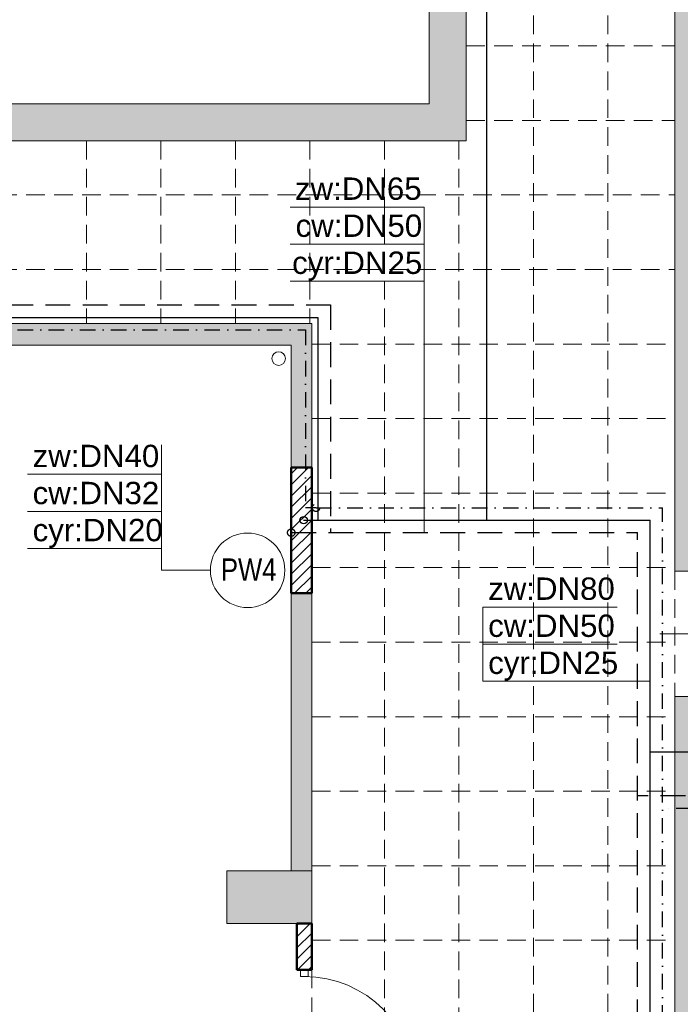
# Model space of a CAD drawing. Header units: millimetres. Extents: x -23540 to 53212, y -37964 to 41185.
# Tile 67 of 203: x -7897 to -7365, y -30398 to -29606. Entities that reach past the tile are written whole.
import ezdxf

# ---------------------------------------------------------------- set-up
doc = ezdxf.new("R2010")
doc.units = ezdxf.units.MM
for name, pattern in [('DASHDOT', [1, 0.5, -0.25, 0, -0.25]), ('DASHED', [0.75, 0.5, -0.25]), ('DASHEDX2', [1.5, 1, -0.5])]:
    doc.linetypes.add(name, pattern=pattern)
doc.layers.get('0').update_dxf_attribs({"lineweight": 18})
for name, color, linetype, lineweight in [('BA_KS_ist.', 34, 'Continuous', 50), ('Cienka', 7, 'Continuous', 18), ('mm_CWP', 210, 'DASHDOT', 30), ('mm_CWU', 20, 'DASHED', 30), ('mm_woda_opisy', 7, 'Continuous', 13), ('mm_ZWU', 5, 'Continuous', 30), ('PG_PRZERYWANE_ŚREDNIE', 1, 'DASHEDX2', 18), ('PG_WIDOKOWE_CIENKIE', 1, 'Continuous', 18), ('PG_ŚCIANY_DZIAŁOWE', 3, 'Continuous', 18)]:
    doc.layers.add(name, color=color, linetype=linetype, lineweight=lineweight)
doc.styles.get("Standard").update_dxf_attribs({"font": 'arial.ttf'})

msp = doc.modelspace()

# ---------------------------------------------------------------- hatches: boundary and pattern name
at = {"layer": 'PG_ŚCIANY_DZIAŁOWE', "true_color": 0x636466, "transparency": 33554610}
h = msp.add_hatch(color=251, dxfattribs=at)
h.dxf.hatch_style = 1
h.paths.add_polyline_path([(-7537.71, -29334.46), (-7505.71, -29334.46), (-7505.71, -29286.46), (-7537.71, -29286.46), (-7537.71, -29242.46), (-7369.71, -29242.46), (-7369.71, -29257.21), (-7318.71, -29257.21), (-7318.71, -29212.46), (-7567.71, -29212.46), (-7567.71, -29673.46), (-8658.21, -29673.46), (-8658.21, -29703.46), (-8566.21, -29703.46), (-8566.21, -29717.46), (-8523.21, -29717.46), (-8523.21, -29703.46), (-7967.21, -29703.46), (-7967.21, -29717.46), (-7923.21, -29717.46), (-7923.21, -29703.46), (-7537.71, -29703.46)])
h = msp.add_hatch(color=251, dxfattribs=at)
h.dxf.hatch_style = 1
h.paths.add_polyline_path([(-7362.96, -30145.22), (-7357.96, -30145.22), (-7357.96, -30150.72), (-7362.96, -30150.72)])
h.paths.add_polyline_path([(-7369.71, -30049.72), (-7346.21, -30049.72), (-7346.21, -29716.72), (-7306.21, -29716.72), (-7306.21, -29702.72), (-7265.71, -29702.72), (-7265.71, -29645.46), (-7318.71, -29645.46), (-7318.71, -29516.46), (-7369.71, -29516.46)])
h.paths.add_polyline_path([(-7346.21, -30150.72), (-7357.96, -30150.72), (-7357.96, -30145.22), (-7362.96, -30145.22), (-7362.96, -30150.72), (-7369.71, -30150.72), (-7369.71, -31104.46), (-7174.59, -31104.46), (-7174.59, -31144.22), (-7154.71, -31144.22), (-7154.71, -31327.46), (-6869.71, -31327.46), (-6869.71, -31312.46), (-7139.71, -31312.46), (-7139.71, -31104.46), (-6751.71, -31104.46), (-6751.71, -31327.46), (-6712.71, -31327.46), (-6712.71, -31330.46), (-6582.66, -31330.46), (-6543.71, -31330.46), (-6506.79, -31300.46), (-6701.21, -31300.46), (-6701.21, -31079.46), (-7346.21, -31079.46), (-7346.21, -30518.72), (-7164.71, -30518.72), (-7164.71, -30497.22), (-7346.21, -30497.22), (-7346.21, -30314.72), (-7331.21, -30314.72), (-7331.21, -30272.22), (-7346.21, -30272.22)])
h = msp.add_hatch(color=251, dxfattribs=at)
h.dxf.hatch_style = 1
h.paths.add_polyline_path([(-8521.71, -29867.96), (-7678.71, -29867.96), (-7678.71, -29966.46), (-7662.21, -29966.46), (-7662.21, -29850.46), (-8625.21, -29850.46), (-8625.21, -29867.96), (-8594.71, -29867.96), (-8587.71, -30377.96), (-8521.71, -30377.96)])
h = msp.add_hatch(color=251, dxfattribs=at)
h.dxf.hatch_style = 1
h.paths.add_polyline_path([(-7662.21, -30067.46), (-7678.71, -30067.46), (-7678.71, -30175.46), (-7678.71, -30290.96), (-7662.21, -30290.96), (-7662.21, -30170.46)])
h = msp.add_hatch(color=251, dxfattribs=at)
h.dxf.hatch_style = 1
h.paths.add_polyline_path([(-7662.21, -30290.96), (-7678.71, -30290.96), (-7730.71, -30290.96), (-7730.71, -30316.46), (-7730.71, -30333.46), (-7682.21, -30333.46), (-7674.21, -30333.46), (-7662.21, -30333.46), (-7662.21, -30321.46)])

# ---------------------------------------------------------------- linework, layer by layer
at = {"color": 251, "lineweight": 20, "true_color": 0x636466}
for p, q in [((-7567.71, -29212.46), (-7567.71, -29673.46)), ((-7537.71, -29334.46), (-7537.71, -29703.46)), ((-7369.71, -29516.46), (-7369.71, -30049.72)), ((-8658.21, -29673.46), (-7567.71, -29673.46)), ((-7537.71, -29703.46), (-7923.21, -29703.46)), ((-7369.71, -30150.72), (-7369.71, -31104.46)), ((-7730.71, -30333.46), (-7674.21, -30333.46))]:
    msp.add_line(p, q, dxfattribs=at)
at = {"color": 251, "true_color": 0x636466}
for p, q in [((-7662.21, -29850.46), (-8625.21, -29850.46)), ((-7662.21, -29966.46), (-7662.21, -29850.46)), ((-8521.71, -29867.96), (-7678.71, -29867.96)), ((-7678.71, -29867.96), (-7678.71, -29966.46)), ((-7678.71, -29966.46), (-7662.21, -29966.46)), ((-7678.71, -30067.46), (-7678.71, -30290.96)), ((-7678.71, -30067.46), (-7662.21, -30067.46)), ((-7662.21, -30290.96), (-7662.21, -30067.46)), ((-7662.21, -30290.96), (-7730.71, -30290.96)), ((-7730.71, -30290.96), (-7730.71, -30333.46)), ((-7662.21, -30333.46), (-7662.21, -30290.96)), ((-7674.21, -30333.46), (-7662.21, -30333.46)), ((-7665.21, -30370.59), (-7671.21, -30370.59)), ((-7671.21, -30370.59), (-7671.21, -30376.09)), ((-7665.21, -30376.09), (-7665.21, -30370.59)), ((-7671.21, -30376.09), (-7665.21, -30376.09))]:
    msp.add_line(p, q, dxfattribs=at)
at = {"color": 251, "true_color": 0x636466, "extrusion": (0, 0, -1)}
msp.add_line((-7325.37, -30100.22), (-7381.86, -30100.22), dxfattribs=at)
msp.add_arc((7668.21, -30466.09), 90, 90, 180, dxfattribs=at)
at = {"layer": 'BA_KS_ist.', "color": 51, "linetype": 'Continuous', "lineweight": 20, "ltscale": 25, "true_color": 0xf7f281}
msp.add_circle((-7688.84, -29878.59), 5.5, dxfattribs=at)
at = {"layer": 'Cienka', "color": 251, "true_color": 0x636466}
for p, q in [((-7346.21, -30049.72), (-7369.71, -30049.72)), ((-7346.21, -30150.72), (-7369.71, -30150.72))]:
    msp.add_line(p, q, dxfattribs=at)
at = {"layer": 'mm_CWP', "ltscale": 25}
for p, q in [((-8526.71, -29855.46), (-7667.21, -29855.46)), ((-7667.21, -29855.46), (-7667.21, -29998.75)), ((-7658.73, -29998.75), (-7667.21, -29998.75)), ((-7658.73, -29998.75), (-7379.71, -29998.75)), ((-7379.71, -31114.46), (-7379.71, -29998.75)), ((-7331.21, -30240.71), (-7379.71, -30240.71))]:
    msp.add_line(p, q, dxfattribs=at)
msp.add_circle((-7658.73, -29998.75), 3, dxfattribs=at)
at = {"layer": 'mm_CWU', "ltscale": 40}
for p, q in [((-8506.71, -29835.46), (-7647.21, -29835.46)), ((-7647.21, -29835.46), (-7647.21, -30018.75)), ((-7678.73, -30018.75), (-7399.71, -30018.75)), ((-7399.71, -31134.46), (-7399.71, -30018.75)), ((-7331.21, -30230.71), (-7399.71, -30230.71))]:
    msp.add_line(p, q, dxfattribs=at)
msp.add_circle((-7678.73, -30018.75), 3, dxfattribs=at)
at = {"layer": 'mm_woda_opisy'}
for p, q in [((-7679.63, -29756.63), (-7571.65, -29756.63)), ((-7571.65, -30018.75), (-7571.65, -29756.63)), ((-7679.63, -29786.46), (-7571.65, -29786.46)), ((-7679.63, -29816.28), (-7571.65, -29816.28)), ((-7783.19, -30049.07), (-7783.19, -29948.04)), ((-7891.17, -29971.82), (-7783.19, -29971.82)), ((-7891.17, -30001.64), (-7783.19, -30001.64)), ((-7891.17, -30031.47), (-7783.19, -30031.47)), ((-7743.87, -30049.07), (-7783.19, -30049.07)), ((-7524.27, -30078.65), (-7416.29, -30078.65)), ((-7524.27, -30138.3), (-7524.27, -30078.65)), ((-7524.27, -30108.47), (-7416.29, -30108.47)), ((-7524.27, -30138.3), (-7389.71, -30138.35))]:
    msp.add_line(p, q, dxfattribs=at)
msp.add_circle((-7713.87, -30049.07), 30, dxfattribs=at)
at = {"layer": 'mm_ZWU', "ltscale": 100}
for p, q in [((-7521.54, -29332.29), (-7521.54, -30008.75)), ((-8516.71, -29845.46), (-7657.21, -29845.46)), ((-7657.21, -29845.46), (-7657.21, -30008.75)), ((-7668.73, -30008.75), (-7389.71, -30008.75)), ((-7389.71, -31124.46), (-7389.71, -30008.75)), ((-7341.21, -30195.36), (-7389.71, -30195.36))]:
    msp.add_line(p, q, dxfattribs=at)
msp.add_circle((-7668.73, -30008.75), 3, dxfattribs=at)
at = {"layer": 'PG_PRZERYWANE_ŚREDNIE', "color": 251, "lineweight": 15, "ltscale": 15, "true_color": 0x636466}
for p, q in [((-7483.71, -29242.46), (-7483.71, -31872.46)), ((-7423.71, -29242.46), (-7423.71, -31872.46)), ((-7537.71, -29626.96), (-7369.71, -29626.96)), ((-7537.71, -29686.96), (-7369.71, -29686.96)), ((-7843.71, -29703.46), (-7843.71, -29850.46)), ((-7783.71, -29703.46), (-7783.71, -29850.46)), ((-7723.71, -29703.46), (-7723.71, -29850.46)), ((-7663.71, -29703.46), (-7663.71, -29850.46)), ((-7603.71, -29703.46), (-7603.71, -30482.46)), ((-7543.71, -29703.46), (-7543.71, -30482.46)), ((-8792.21, -29746.96), (-7369.71, -29746.96)), ((-8792.21, -29806.96), (-7369.71, -29806.96)), ((-7662.21, -29866.96), (-7369.71, -29866.96)), ((-7662.21, -29926.96), (-7369.71, -29926.96)), ((-7662.21, -29966.46), (-7662.21, -30067.46)), ((-7662.21, -29986.96), (-7369.71, -29986.96)), ((-7662.21, -30046.96), (-7369.71, -30046.96)), ((-7369.71, -30049.72), (-7369.71, -30150.72)), ((-7662.21, -30106.96), (-7369.71, -30106.96)), ((-7662.21, -30166.96), (-7369.71, -30166.96)), ((-7662.21, -30226.96), (-7369.71, -30226.96)), ((-7662.21, -30286.96), (-7369.71, -30286.96)), ((-7662.21, -30346.96), (-7369.71, -30346.96)), ((-7662.21, -30370.59), (-7662.21, -30471.59)), ((-7662.21, -30370.59), (-7662.21, -30471.59))]:
    msp.add_line(p, q, dxfattribs=at)
at = {"layer": 'PG_WIDOKOWE_CIENKIE', "color": 251, "linetype": 'Continuous', "lineweight": 18, "true_color": 0x636466}
for p, q in [((-7678.71, -29971.43), (-7673.75, -29966.46)), ((-7678.71, -29980.41), (-7664.77, -29966.46)), ((-7678.71, -29989.39), (-7662.21, -29972.89)), ((-7678.71, -29998.37), (-7662.21, -29981.87)), ((-7678.71, -30007.35), (-7662.21, -29990.85)), ((-7678.71, -30016.33), (-7662.21, -29999.83)), ((-7678.71, -30025.31), (-7662.21, -30008.81)), ((-7678.71, -30034.29), (-7662.21, -30017.79)), ((-7678.71, -30043.27), (-7662.21, -30026.77)), ((-7678.71, -30052.25), (-7662.21, -30035.75)), ((-7678.71, -30061.23), (-7662.21, -30044.73)), ((-7675.97, -30067.46), (-7662.21, -30053.71)), ((-7666.99, -30067.46), (-7662.21, -30062.69)), ((-7674.21, -30335.12), (-7672.56, -30333.46)), ((-7674.21, -30344.1), (-7663.58, -30333.46)), ((-7674.21, -30353.08), (-7662.21, -30341.08)), ((-7674.21, -30362.06), (-7662.21, -30350.06)), ((-7673.77, -30370.59), (-7662.21, -30359.04)), ((-7664.79, -30370.59), (-7662.21, -30368.02))]:
    msp.add_line(p, q, dxfattribs=at)
at = {"layer": 'PG_WIDOKOWE_CIENKIE', "color": 251, "lineweight": 50, "true_color": 0x636466}
for p, q in [((-7678.71, -29966.46), (-7662.21, -29966.46)), ((-7678.71, -30067.46), (-7678.71, -29966.46)), ((-7662.21, -29966.46), (-7662.21, -30067.46)), ((-7662.21, -30067.46), (-7678.71, -30067.46)), ((-7674.21, -30333.46), (-7674.21, -30370.59)), ((-7674.21, -30370.59), (-7674.21, -30333.46)), ((-7674.21, -30333.46), (-7662.21, -30333.46)), ((-7662.21, -30333.46), (-7662.21, -30370.59)), ((-7662.21, -30333.46), (-7662.21, -30370.59)), ((-7674.21, -30370.59), (-7662.21, -30370.59))]:
    msp.add_line(p, q, dxfattribs=at)

# ---------------------------------------------------------------- texts
at = {"layer": 'mm_woda_opisy', "char_height": 18, "attachment_point": 1}
for s, insert, width in [('zw:DN65', (-7675.72, -29732.86), 263.5284), ('cw:DN50', (-7675.24, -29762.68), 263.5284), ('cyr:DN25', (-7677.99, -29792.5), 263.5284), ('zw:DN40', (-7887.01, -29948.04), 263.5284), ('cw:DN32', (-7887.01, -29977.86), 263.5284), ('cyr:DN20', (-7887.01, -30007.69), 263.5284), ('{\\fArial Narrow|b0|i0|c238|p34;PW4}', (-7735.33, -30039.53), 763.2233), ('zw:DN80', (-7520.11, -30054.87), 263.5284), ('cw:DN50', (-7520.11, -30084.7), 263.5284), ('cyr:DN25', (-7520.11, -30114.52), 263.5284)]:
    msp.add_mtext(s, dxfattribs=dict(at, insert=insert, width=width))

doc.saveas('drawing.dxf')
